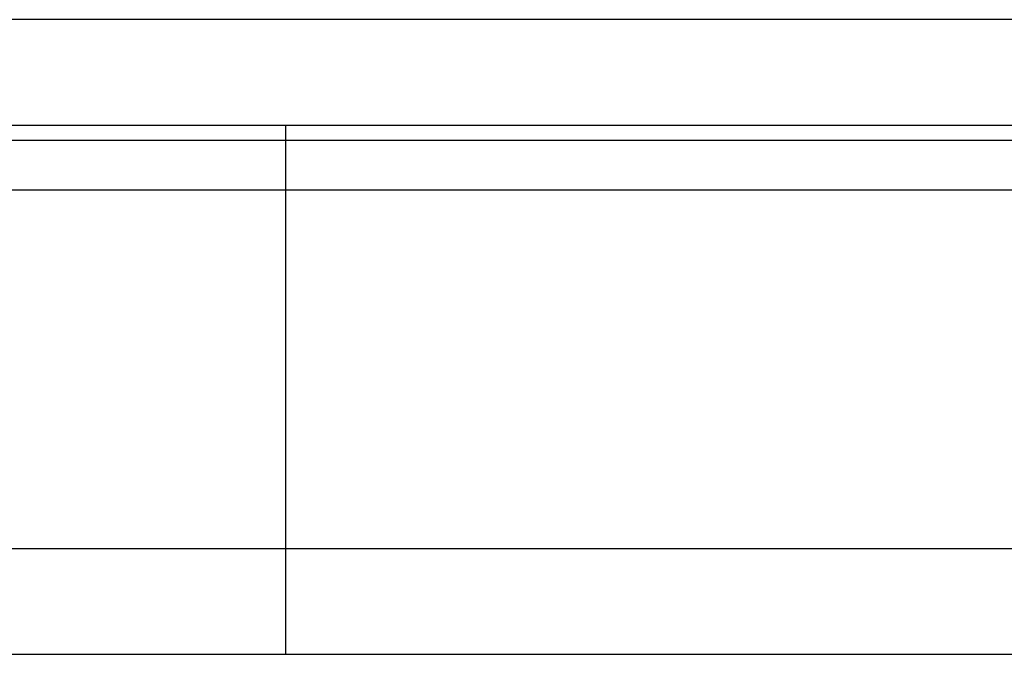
# Model space of a CAD drawing. Header units: millimetres. Extents: x 465 to 869, y -391 to -257.
# Tile 46 of 52: x 798 to 812, y -370 to -361. Entities that reach past the tile are written whole.
import ezdxf
from ezdxf.lldxf.tags import DXFTag

# ---------------------------------------------------------------- set-up
doc = ezdxf.new("R2010")
doc.units = ezdxf.units.MM
doc.layers.add('HID', color=2, linetype='DASHED')
doc.layers.add('OUT', color=3, linetype='CONTINUOUS')
tags = doc.linetypes.add('DASHED', pattern=[25.72, 12.86, -12.86]).pattern_tags.tags
tags[6:7] = [DXFTag(74, 4), DXFTag(75, 0), DXFTag(340, '0'), DXFTag(46, 0.0), DXFTag(50, 0.0), DXFTag(44, 0.0), DXFTag(45, 0.0)]
tags[4:5] = [DXFTag(74, 4), DXFTag(75, 0), DXFTag(340, '0'), DXFTag(46, 0.0), DXFTag(50, 0.0), DXFTag(44, 0.0), DXFTag(45, 0.0)]

msp = doc.modelspace()

# ---------------------------------------------------------------- linework, layer by layer
at = {"layer": 'HID', "color": 0, "ltscale": 0.1}
msp.add_line((801.57, -369.89), (801.57, -362.39), dxfattribs=at)
at = {"layer": 'OUT', "color": 0, "ltscale": 0.1}
for p, q in [((825.04, -360.89), (702.04, -360.89)), ((825.04, -362.39), (702.04, -362.39)), ((658.933, -362.598), (857.07, -362.598)), ((658.573, -363.305), (857.07, -363.305)), ((658.183, -368.39), (857.07, -368.39)), ((612.07, -369.89), (857.07, -369.89))]:
    msp.add_line(p, q, dxfattribs=at)

doc.saveas('drawing.dxf')
